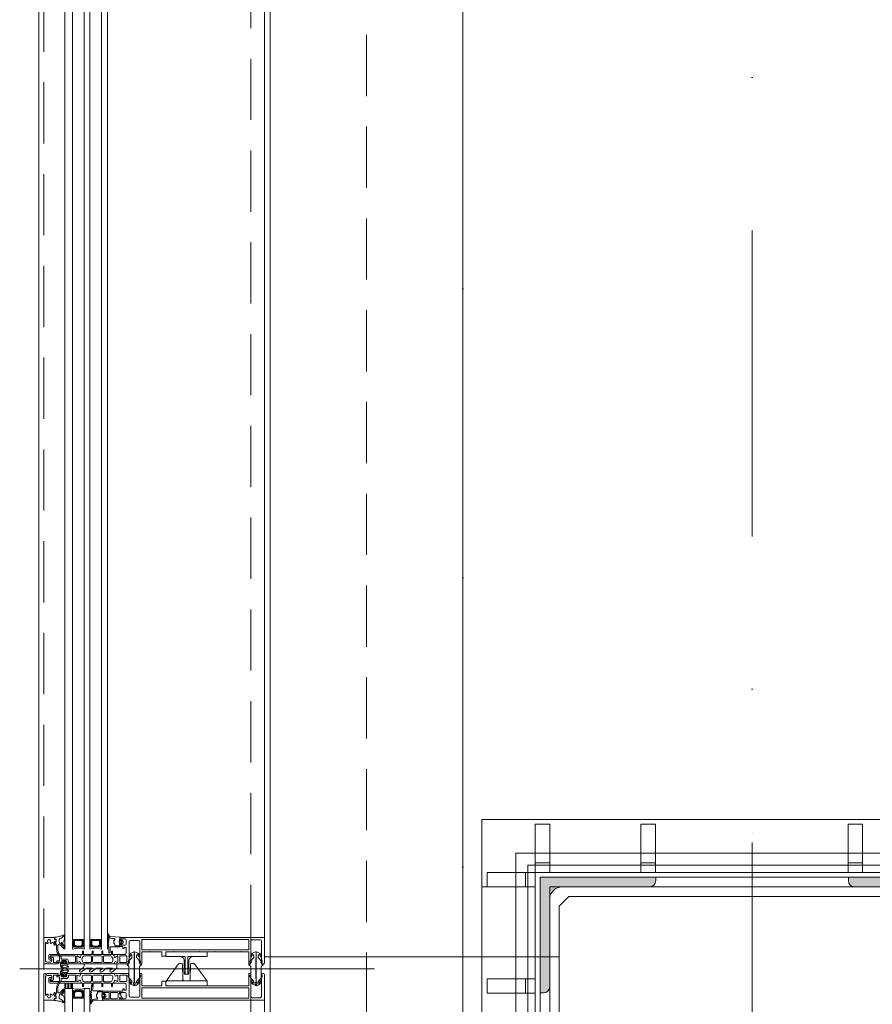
# Model space of a CAD drawing. Header units: millimetres. Extents: x 144573 to 336993, y 74252 to 247042.
# Tile 95 of 256: x 146702 to 147586, y 191443 to 192465. Entities that reach past the tile are written whole.
import ezdxf

# ---------------------------------------------------------------- set-up
doc = ezdxf.new("R2010")
doc.units = ezdxf.units.MM
for name, pattern in [('CK_Čerchovaná 50', [6, 3, -1.5, 0, -1.5]), ('DASHDOTX2', [2, 1, -0.5, 0, -0.5]), ('ČERCHOVANÁ', [25.4, 12.7, -6.35, 0, -6.35]), ('ČÁRKOVANÁ', [19.05, 12.7, -6.35])]:
    doc.linetypes.add(name, pattern=pattern)
for name, color, linetype, lineweight in [('FASÁDA DETAILNÍ', 255, 'Continuous', 0), ('HU-obrys', 255, 'Continuous', 0), ('HU-ocel pohled', 255, 'Continuous', 0), ('HU-ocel rez', 255, 'Continuous', 0), ('HU-osy', 255, 'DASHDOTX2', 0), ('HU-slaba odstin sedi 254', 255, 'Continuous', 0), ('KOTY 50', 255, 'Continuous', 0), ('NOVA', 255, 'Continuous', 0), ('NOVÁ TLUSTÁ', 255, 'Continuous', 0), ('OSY', 255, 'Continuous', 0), ('TENKA', 255, 'Continuous', 0)]:
    doc.layers.add(name, color=color, linetype=linetype, lineweight=lineweight)
doc.layers.get('KOTY 50').off()

# ---------------------------------------------------------------- blocks, each defined once
blk = doc.blocks.new('A$C657B7939')
at = {"layer": 'HU-slaba odstin sedi 254'}
h = blk.add_hatch(color=256, dxfattribs=at)
h.dxf.hatch_style = 1
h.paths.add_polyline_path([(0.01, 0.1135, 0.414214), (0.0035, 0.12), (0, 0.12), (0, 0), (0.12, 0), (0.12, 0.0035, 0.414214), (0.1135, 0.01), (0.023, 0.01, -0.414214), (0.01, 0.023)])
for p, q in [((0, 0.12), (0.0035, 0.12)), ((0, 0), (0, 0.12)), ((0.01, 0.1135), (0.01, 0.023)), ((0.023, 0.01), (0.1135, 0.01)), ((0.12, 0.0035), (0.12, 0)), ((0.12, 0), (0, 0))]:
    blk.add_line(p, q)
for centre, radius, start, end in [((0.0035, 0.1135), 0.0065, 0, 90), ((0.023, 0.023), 0.013, 180, 270), ((0.1135, 0.0035), 0.0065, 0, 90)]:
    blk.add_arc(centre, radius, start, end)
blk = doc.blocks.new('ztužení sloupů 2')
at = {"layer": 'HU-obrys', "ltscale": 100}
blk.add_lwpolyline([(141108.3, 177277.9), (141108.3, 176697.9), (141118.3, 176687.9), (141498.3, 176687.9), (141508.3, 176697.9), (141508.3, 177277.9), (141498.3, 177287.9), (141118.3, 177287.9)], close=True, dxfattribs=at)
at = {"layer": 'HU-ocel pohled'}
for p, q in [((141083.3, 177362.9), (141083.3, 177312.9)), ((141098.3, 177362.9), (141083.3, 177362.9)), ((141098.3, 177362.9), (141098.3, 177312.9)), ((141193, 177362.9), (141193, 177312.9)), ((141193, 177362.9), (141208, 177362.9)), ((141208, 177362.9), (141208, 177312.9)), ((141408, 177362.9), (141408, 177312.9)), ((141423, 177362.9), (141408, 177362.9)), ((141423, 177362.9), (141423, 177312.9)), ((141518.3, 177362.9), (141518.3, 177312.9)), ((141533.3, 177362.9), (141518.3, 177362.9)), ((141533.3, 177362.9), (141533.3, 177312.9)), ((141098.3, 177322.9), (141083.3, 177322.9)), ((141193, 177322.9), (141208, 177322.9)), ((141423, 177322.9), (141408, 177322.9)), ((141533.3, 177322.9), (141518.3, 177322.9)), ((141033.3, 177312.9), (141083.3, 177312.9)), ((141033.3, 177297.9), (141033.3, 177312.9)), ((141073.3, 177297.9), (141073.3, 177312.9)), ((141583.3, 177312.9), (141533.3, 177312.9)), ((141543.3, 177297.9), (141543.3, 177312.9)), ((141583.3, 177297.9), (141583.3, 177312.9)), ((141028, 177297.9), (141083.3, 177297.9)), ((141588, 177297.9), (141533.3, 177297.9)), ((141033.3, 177202.5), (141083.3, 177202.5)), ((141033.3, 177187.5), (141033.3, 177202.5)), ((141073.3, 177187.5), (141073.3, 177202.5)), ((141583.3, 177202.9), (141533.3, 177202.9)), ((141543.3, 177187.9), (141543.3, 177202.9)), ((141583.3, 177187.9), (141583.3, 177202.9)), ((141033.3, 177187.5), (141083.3, 177187.5)), ((141583.3, 177187.9), (141533.3, 177187.9)), ((141033.3, 176995.4), (141083.3, 176995.4)), ((141033.3, 176980.4), (141033.3, 176995.4)), ((141073.3, 176980.4), (141073.3, 176995.4)), ((141583.3, 176995.4), (141533.3, 176995.4)), ((141543.3, 176980.4), (141543.3, 176995.4)), ((141583.3, 176980.4), (141583.3, 176995.4)), ((141033.3, 176980.4), (141083.3, 176980.4)), ((141583.3, 176980.4), (141533.3, 176980.4)), ((141033.3, 176788.2), (141083.3, 176788.2)), ((141033.3, 176773.2), (141033.3, 176788.2)), ((141073.3, 176773.2), (141073.3, 176788.2)), ((141583.3, 176787.9), (141533.3, 176787.9)), ((141543.3, 176772.9), (141543.3, 176787.9)), ((141583.3, 176772.9), (141583.3, 176787.9)), ((141033.3, 176773.2), (141083.3, 176773.2)), ((141583.3, 176772.9), (141533.3, 176772.9)), ((141028, 176677.9), (141083.3, 176677.9)), ((141033.3, 176662.9), (141033.3, 176677.9)), ((141073.3, 176662.9), (141073.3, 176677.9)), ((141588, 176677.9), (141533.3, 176677.9)), ((141543.3, 176662.9), (141543.3, 176677.9)), ((141583.3, 176662.9), (141583.3, 176677.9)), ((141033.3, 176662.9), (141083.3, 176662.9)), ((141083.3, 176612.9), (141083.3, 176662.9)), ((141098.3, 176612.9), (141098.3, 176662.9)), ((141193, 176612.9), (141193, 176662.9)), ((141208, 176612.9), (141208, 176662.9)), ((141408, 176612.9), (141408, 176662.9)), ((141423, 176612.9), (141423, 176662.9)), ((141518.3, 176612.9), (141518.3, 176662.9)), ((141533.3, 176612.9), (141533.3, 176662.9)), ((141583.3, 176662.9), (141533.3, 176662.9)), ((141098.3, 176652.9), (141083.3, 176652.9)), ((141193, 176652.9), (141208, 176652.9)), ((141423, 176652.9), (141408, 176652.9)), ((141533.3, 176652.9), (141518.3, 176652.9)), ((141098.3, 176612.9), (141083.3, 176612.9)), ((141193, 176612.9), (141208, 176612.9)), ((141423, 176612.9), (141408, 176612.9)), ((141533.3, 176612.9), (141518.3, 176612.9))]:
    blk.add_line(p, q, dxfattribs=at)
for points in [[(141028, 177367.9), (141028, 176607.9), (141588, 176607.9), (141588, 177367.9)], [(141083.3, 177312.9), (141083.3, 176662.9), (141533.3, 176662.9), (141533.3, 177312.9)], [(141098.3, 177297.9), (141098.3, 176677.9), (141518.3, 176677.9), (141518.3, 177297.9)]]:
    blk.add_lwpolyline(points, close=True, dxfattribs=at)
at = {"layer": 'HU-osy', "ltscale": 100}
for p, q in [((141308.3, 176604.2), (141308.3, 177371.5)), ((141662.8, 176987.9), (140895.4, 176987.9))]:
    blk.add_line(p, q, dxfattribs=at)
at = {"layer": 'NOVÁ TLUSTÁ', "ltscale": 5}
for points in [[(141063.3, 177332.9), (141553.3, 177332.9), (141553.3, 176642.9), (141063.3, 176642.9)], [(141075.8, 177320.4), (141540.8, 177320.4), (141540.8, 176655.4), (141075.8, 176655.4)], [(141088.3, 177307.9), (141528.3, 177307.9), (141528.3, 176667.9), (141088.3, 176667.9)]]:
    blk.add_lwpolyline(points, close=True, dxfattribs=at)
at = {"layer": 'HU-ocel rez', "ltscale": 30}
for p, xscale, yscale, rotation in [((141088.3, 177307.9), 1000, 1000, 270), ((141528.3, 177307.9), -1000.000000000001, 1000.000000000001, 90), ((141088.3, 176667.9), -1000, 1000, 270), ((141528.3, 176667.9), 1000.000000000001, 1000.000000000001, 90)]:
    blk.add_blockref('A$C657B7939', p, dxfattribs=dict(at, xscale=xscale, yscale=yscale, rotation=rotation))
blk = doc.blocks.new('244748_a')
blk.add_lwpolyline([(8.3, -1.7, 0.082248), (6.3, -0.9, -1.09695), (6.9, -0.1, -0.315353), (11.3, -5.2, -0.480529), (10.9, -5.6), (4.3, -5.6), (4.1, -5.5), (-16.5, -5.5), (-16.7, -5.6), (-20.4, -5.6, 0.574019), (-21.9, -4.8), (-23, -5.4, 0.524827), (-23, -5.9), (-21.9, -6.5, 0.574021), (-20.4, -5.7), (-16.7, -5.7), (-16.5, -5.9), (4.1, -5.9), (4.3, -5.7), (10.9, -5.7, -0.480529), (11.3, -6.1, -0.326229), (6.9, -11.1, -1.09695), (6.3, -10.3, 0.081457), (8.3, -9.6, 0.599203), (7.5, -8.1), (5.5, -8.1, 0.198965), (5.2, -8.2), (2.2, -11.2), (0.9, -12, -0.738038), (0.5, -11.6), (0.9, -11, 1), (0.3, -10.7), (0, -11.3), (-1, -11.3, 0.619205), (-1.4, -12.1), (-1.3, -12.4, -0.808139), (-2, -13), (-3.6, -11.4, 0.198906), (-4.3, -11.2), (-15, -11.2, -0.198936), (-16.8, -10.4), (-19, -8.2, 0.198942), (-19.3, -8.1), (-20.7, -8.1, 0.500217), (-21.1, -8.7, 0.122037), (-18.5, -10.3, -1.093735), (-19.1, -11.1, -0.240768), (-23.7, -6.1, -0.106226), (-23.7, -5.2, -0.256232), (-19, -0.1, -1.093735), (-18.4, -0.9, 0.116856), (-21.1, -2.6, 0.500217), (-20.7, -3.3), (-19.3, -3.3, 0.198942), (-19, -3.1), (-16.8, -0.9, -0.198936), (-15, -0.2), (-4.3, -0.2, 0.198907), (-3.6, 0.1), (-2, 1.7, -0.808139), (-1.3, 1.1), (-1.4, 0.8, 0.619205), (-1, 0), (0, 0), (0.3, -0.6, 1), (0.9, -0.3), (0.5, 0.3, -0.738038), (0.9, 0.7), (2.2, -0.2), (5.2, -3.1, 0.198965), (5.5, -3.3), (7.5, -3.3, 0.599203)], format="xyb", close=True)
blk = doc.blocks.new('236134_0100_s_v')
for points in [[(22.8, -23), (22.8, -5), (42, -5, 0.414214), (43, -4), (43, -1, 0.414214), (42, 0), (1, 0, 0.414214), (0, -1), (0, -4, 0.414214), (1, -5), (20.2, -5), (20.2, -23)], [(15, -5, -0.414214), (19, -9), (19, -16.6, 0.165764), (19.5, -23), (23.5, -23, 0.165764), (24, -16.6), (24, -9, -0.414214), (28, -5)]]:
    blk.add_lwpolyline(points, format="xyb")
blk = doc.blocks.new('236134_0200_s_v')
for points in [[(19.6, 5, -0.41166), (17.6, 7), (17.4, 22.2, 0.344217), (17.1, 22.7), (16, 23), (14, 23, 0.240828), (13.2, 22.6), (0.2, 4.6)], [(23.4, 5, 0.41166), (25.4, 7), (25.6, 22.2, -0.344217), (25.9, 22.7), (27, 23), (29, 23, -0.240828), (29.8, 22.6), (42.8, 4.6)]]:
    blk.add_lwpolyline(points, format="xyb")
blk.add_lwpolyline([(42, 5), (1, 5, 0.414214), (0, 4), (0, 1, 0.414214), (1, 0), (42, 0, 0.414214), (43, 1), (43, 4, 0.414214)], format="xyb", close=True)
blk = doc.blocks.new('284336')
for points in [[(-0.7, -9.6), (-10, -9.6, 0.414511), (-10.5, -10.1), (-10.5, -15.5, -1), (-11.7, -15.5), (-11.7, -9.6), (-12.7, -8.9, -0.668884), (-12.6, -8.2), (-12, -8, 0.766384), (-12, -7.2), (-12.6, -7, -0.76831), (-12.6, -6.2), (-12, -6, 0.766384), (-12, -5.2), (-12.6, -5, -0.76831), (-12.6, -4.2), (-12, -4, 0.766384), (-12, -3.2), (-12.6, -3, -0.877523), (-12.5, -2.2), (-12.1, -2.2, 0.698129), (-11.8, -1.5, -0.220231), (-12.9, 0.8), (-12.9, 3.5, -0.157143), (-12.8, 3.7), (-12.7, 3.4, -0.067482), (-12.5, 2.5, 0.393136), (-8.7, -1), (-6.1, -1, -0.414214), (-5.6, -1.5), (-5.6, -2.2, -0.267949), (-5.9, -2.6), (-6.4, -2.9, 0.267949), (-6.6, -3.4), (-6.6, -5.8, 0.267949), (-6.4, -6.3), (-5.9, -6.6, -0.267949), (-5.6, -7), (-5.6, -8.1, 0.414215), (-5.1, -8.6), (-0.4, -8.6), (-0.4, -9.3, -0.414212), (-0.7, -9.6)], [(-0.4, 0), (-0.4, -2, 0.990243), (-0.4, -3), (0.9, -3, 0.414214), (1.2, -2.7), (1.2, -2.6, -0.668123), (1.7, -2.4), (2.7, -3.4, -0.199004), (2.9, -3.8), (2.9, -5.4, -0.199038), (2.7, -5.8), (1.7, -6.8, -0.668191), (1.2, -6.6), (1.2, -6.5, 0.414214), (0.9, -6.2), (-0.4, -6.2, 0.990269), (-0.4, -7.2), (-0.4, -8.6), (-5.1, -8.6, -0.414215), (-5.6, -8.1), (-5.6, -7, 0.267949), (-5.8, -6.6), (-6.3, -6.3, -0.267949), (-6.6, -5.8), (-6.6, -3.4, -0.267949), (-6.3, -3), (-5.8, -2.7, 0.267949), (-5.6, -2.2), (-5.6, -1.5, 0.414214), (-6.1, -1), (-8.7, -1, -0.393156), (-12.5, 2.5, 0.067572), (-12.7, 3.4), (-12.8, 3.7, -0.637545), (-12.1, 3.5), (-11.9, 2.5, 0.344315), (-10.1, 0.9), (0, 0.4, -0.406913), (0.4, 0), (-0.4, 0)], [(1.7, -4.3, 0.414235), (1.2, -3.8), (-0.7, -3.8, 0.414214), (-1.2, -4.3), (-1.2, -4.9, 0.414214), (-0.7, -5.4), (1.2, -5.4, 0.414235), (1.7, -4.9), (1.7, -4.3)]]:
    blk.add_lwpolyline(points, format="xyb", close=True)
blk = doc.blocks.new('nesystémový nástavec 18')
for p, q in [((-18, 6.8), (-18, 8.8)), ((-18, 0.5), (-18, 1.8)), ((-17.5, 9.3), (-15.4, 9.3)), ((-17, 6.3), (-17.5, 6.3)), ((-17.5, 2.3), (-17, 2.3)), ((-1.8, 0), (-17.5, 0)), ((-11, 8), (-17, 8)), ((-17, 8), (-17, 6.3)), ((-17, 2.3), (-17, 1.3)), ((-17, 1.3), (-11, 1.3)), ((-15.4, 9.3), (0, 9.3)), ((-11, 1.3), (-11, 8)), ((-2.8, 8), (-9.7, 8)), ((-9.7, 1.3), (-9.7, 8)), ((-9.7, 1.3), (-2.8, 1.3)), ((-1.8, 2.3), (-1.8, 7)), ((0, 0), (-1.8, 0)), ((-0.5, 7.3), (-0.5, 6.8)), ((-0.4, 2.2), (-0.5, 2)), ((-0.5, 2), (-0.5, 2)), ((0, 9.3), (0, 7.8)), ((0, 6.3), (0.5, 6.3)), ((1.2, 2.4), (0, 2.4)), ((0, 1.5), (0, 0)), ((0.5, 6.3), (0.9, 5.9)), ((0.9, 5.9), (0.9, 4.8)), ((0.9, 4.8), (0.9, 4.1)), ((0.9, 4.1), (1.2, 4.1)), ((1.2, 1.9), (1.2, 2.4)), ((1.4, 3.9), (1.4, 3.8)), ((1.6, 3.6), (1.6, 3.6)), ((1.8, 1.4), (1.7, 1.4)), ((2.2, 1.6), (1.8, 1.4)), ((2.4, 2.8), (2.4, 1.9))]:
    blk.add_line(p, q)
for centre, radius, start, end in [((-17.5, 8.8), 0.5, 90, 180), ((-17.5, 6.8), 0.5, 180.0012, 269.9988), ((-17.5, 1.8), 0.5, 89.999, 180.0002), ((-17.5, 0.5), 0.5, 180, 270), ((-15.4, 9.8), 0.5, 270, 270.084), ((-2.8, 7), 1, 0, 90), ((-2.8, 2.3), 1, 270, 0), ((0, 7.3), 0.5, 89.9955, 180.0071), ((0, 6.8), 0.5, 179.9949, 270.006), ((0, 2), 0.5, 179.9716, 270.0327), ((0, 1.9), 0.5, 89.9975, 144.0007), ((0.7, 4.8), 0.2, 359.9656, 0.0344), ((1.2, 3.9), 0.2, 359.9707, 90.0249), ((1.7, 1.9), 0.5, 179.9991, 270), ((1.6, 3.8), 0.2, 179.9737, 270.035), ((1.6, 2.8), 0.8, 0.0065, 89.9919), ((2.1, 1.9), 0.3, 299.9815, 0.0183)]:
    blk.add_arc(centre, radius, start, end)
blk = doc.blocks.new('433270')
blk.add_lwpolyline([(1, 0, 0.414364), (0, -1), (0, -1.4, 0.255924), (0.2, -1.8, -0.547723), (0.2, -3.2, 0.255924), (0, -3.6), (0, -14.6, 0.414214), (0.3, -14.9), (1.2, -14.9, 0.414214), (1.7, -14.4), (1.7, -10.3, -0.414214), (2, -10), (6, -10, 0.414248), (7, -9), (7, -7.7, 0.414179), (6.5, -7.2), (5.7, -7.2, 0.414232), (5.4, -7.5), (5.4, -8.2, -0.414198), (5.1, -8.5), (2.8, -8.5, -0.414204), (1.8, -7.5), (1.8, -4.5, -0.147432), (2, -3.9, 0.147461), (2.4, -2.5), (2.4, -2.3, -0.414214), (2.9, -1.8), (21.9, -1.8, -0.668178), (22.2, -2.7), (22.2, -2.7, 1), (21.6, -3.3), (21.5, -3.4, 0.198912), (21.4, -3.7), (21.4, -4, 0.414214), (22.1, -4.7), (22.4, -4.7, 0.576988), (22.6, -4.3, -0.311246), (24.6, -4.3, 0.576988), (24.8, -4.7), (25.3, -4.7, -0.260065), (25.3, -6.6), (24.8, -6.6, 0.576988), (24.6, -7.1, -0.311246), (22.6, -7.1, 0.576988), (22.4, -6.6), (22.1, -6.6, 0.414214), (21.4, -7.3), (21.4, -7.6, 0.267949), (21.6, -8), (21.9, -8.2, -0.637047), (21.7, -10), (19.8, -10.7, 0.315299), (19.5, -11.2), (19.5, -11.5, 0.520567), (20.2, -12), (22.8, -11, -0.520567), (23.5, -11.5), (23.5, -12.5, 0.414062), (24, -13), (25, -13, 0.414186), (25.5, -12.5), (25.5, -11.5, -0.414182), (26, -11), (27, -11, 0.414214), (27.5, -10.5), (27.5, -0.5, 0.414214), (27, 0), (1, 0)], format="xyb", close=True)
blk = doc.blocks.new('284325')
for points in [[(0.8, -5.2, -0.560316), (0.9, -4.7), (1.9, -4.4, 0.3153), (2.1, -4.1), (2.1, -1.9, 0.451558), (1.8, -1.6), (0.9, -1.7, -0.399586), (0.6, -1.5), (0.3, -0.1, -0.415977), (0.5, 0.3, 0.024107), (6.1, 1.2, 0.076636), (9, 2.3, -0.577615), (10.8, 1.3), (10, 1.4, 0.283171), (9.1, 0.9, -0.168429), (7.1, -0.7), (5.9, -1.2, 0.315302), (5.2, -2.1), (5.2, -4.2, 0.269719), (6.8, -6.8, -0.194797), (10.2, -11.5, -0.342663), (9.2, -11.2, 0.119207), (5.4, -7.6, 0.578571), (3.6, -8.6), (3.6, -11.8, 0.176415), (6.2, -18.7, -1), (5.2, -19.5, -0.176415), (2.4, -11.8), (2.4, -8.9, 0.208286), (0.8, -5.2)], [(9, -6.7), (10.3, -8.8, -0.134555), (10.8, -10.6, -0.339795), (10.2, -11.5, 0.194788), (6.8, -6.8, -0.269736), (5.2, -4.2), (5.2, -2.1, -0.315302), (5.9, -1.2), (7.1, -0.7, 0.168429), (9.1, 0.9, -0.283167), (10, 1.4), (10.8, 1.3), (10.8, -0.7, -0.070852), (10.7, -1.3), (9.9, -3.9, -0.241839), (9.1, -4.8), (7.9, -5.2, 0.836024), (8.1, -6.2), (8.1, -6.2, -0.255349), (9, -6.7)]]:
    blk.add_lwpolyline(points, format="xyb", close=True)
blk = doc.blocks.new('288126')
for points in [[(-16.5, 0), (16.5, 0)], [(-21.4, -6.3), (-17.8, -3.7)], [(-14.7, -4.5), (-19.9, -8.3)], [(-17, -2.1), (-17, -0.5)], [(-8.8, -4.3), (-14.1, -4.3)], [(-11, -6.3), (-8.7, -4.7)], [(-4.3, -4.5), (-9.5, -8.3)], [(1.8, -4.3), (-3.7, -4.3)], [(-0.4, -6.4), (1.9, -4.7)], [(6.3, -4.5), (1.1, -8.4)], [(12.2, -4.3), (6.9, -4.3)], [(10, -6.4), (12.3, -4.7)], [(16.6, -4.6), (11.5, -8.4)], [(17, -0.5), (17, -3.8)]]:
    blk.add_lwpolyline(points)
for centre, radius, start, end in [((16.5, -0.5), 0.5, 0, 90), ((-20.6, -7.3), 1.25, 126.7059, 306.7059), ((-16.5, -0.5), 0.5, 90, 180), ((-10.2, -7.3), 1.25, 126.7059, 306.7059), ((0.4, -7.4), 1.25, 126.7059, 306.7059), ((10.8, -7.4), 1.25, 126.7059, 306.7059), ((16, -3.8), 1, 306.7059, 0)]:
    blk.add_arc(centre, radius, start, end)
at = {"extrusion": (0, 0, -1)}
for centre, radius, start, end in [((19, -2.1), 2, 180, 233.2941), ((14.1, -5.3), 1, 53.2941, 90), ((8.8, -4.5), 0.2, 90, 233.2941), ((3.7, -5.3), 1, 53.2941, 90), ((-1.8, -4.5), 0.2, 90, 233.2941), ((-6.9, -5.3), 1, 53.2941, 90), ((-12.2, -4.5), 0.2, 90, 233.2941)]:
    blk.add_arc(centre, radius, start, end, dxfattribs=at)
blk = doc.blocks.new('246426')
for points in [[(-1.8, 0.6), (-2.9, -0.4, 0.198926), (-3.2, -1.1), (-3.2, -2.3, 0.198926), (-2.9, -3), (-1.8, -4, 0.637051), (-1.5, -3.9), (-1.5, -3.4), (-0.3, -3.4, -0.41484), (0, -3.7), (0, -5.2, 0.414232), (0.5, -5.7), (2.1, -5.7, 0.071862), (2.2, -5.7, 0.157876), (3.7, -4.6, 0.360336), (3.5, 2.4, 0.964062), (2.5, 1.5, -0.403385), (2.3, -4.3, -0.190964), (2.1, -4.4), (1.7, -4.4, -0.414214), (1.2, -3.9), (1.2, 1.3, 0.414201), (0.2, 2.3), (0, 2.3), (0, 0.3, -0.414214), (-0.3, 0), (-1.5, 0), (-1.5, 0.5, 0.637051), (-1.8, 0.6)], [(-2.3, -1.4, -0.414214), (-1.9, -1), (-0.4, -1, -0.414214), (0, -1.4), (0, -2, -0.414214), (-0.4, -2.4), (-1.9, -2.4, -0.414214), (-2.3, -2), (-2.3, -1.4)]]:
    blk.add_lwpolyline(points, format="xyb", close=True)

msp = doc.modelspace()

# ---------------------------------------------------------------- hatches: boundary and pattern name
at = {"layer": 'FASÁDA DETAILNÍ'}
h = msp.add_hatch(dxfattribs=at)
h.set_pattern_fill('ANSI31', color=256, scale=0.5, angle=585)
h.set_pattern_definition([(270, (214136.837, 181145.3374), (1.5875, -8e-16), [])])
h.paths.add_polyline_path([(146756.48, 191459.759), (146756.48, 191465.259), (146748.48, 191465.259), (146748.48, 191459.759)])

# ---------------------------------------------------------------- linework, layer by layer
for p, q in [((146748.48, 191500.759), (146748.48, 193409.759)), ((146756.48, 193409.759), (146756.48, 191500.759)), ((146768.48, 191500.759), (146768.48, 193409.759)), ((146774.48, 193409.759), (146774.48, 191500.759)), ((146786.48, 191500.759), (146786.48, 193409.759)), ((146792.48, 193409.759), (146792.48, 191500.759)), ((146955.48, 193411.509), (146955.48, 191511.759)), ((146701.534, 191480.259), (147069.771, 191480.259)), ((146748.48, 191050.759), (146748.48, 191459.759)), ((146748.48, 191459.759), (146756.48, 191459.759)), ((146756.48, 191459.759), (146756.48, 191050.759)), ((146768.48, 191050.759), (146768.48, 191459.759)), ((146774.48, 191459.759), (146768.48, 191459.759)), ((146774.48, 191459.759), (146774.48, 191050.759))]:
    msp.add_line(p, q, dxfattribs=at)
for points in [[(173301.48, 174615.259), (146721.48, 174615.259), (146721.48, 198295.259), (173301.48, 198295.259)], [(173061.48, 174855.259), (146961.48, 174855.259), (146961.48, 198055.259), (173061.48, 198055.259)], [(146767.48, 191510.759), (146767.48, 191504.759), (146765.48, 191502.759), (146759.48, 191502.759), (146757.48, 191504.759), (146757.48, 191510.759), (146761.98, 191510.759), (146761.98, 191510.259), (146762.98, 191510.259), (146762.98, 191510.759)], [(146758.48, 191509.759), (146766.48, 191509.759), (146766.48, 191505.173), (146765.066, 191503.759), (146760.033, 191503.759), (146758.48, 191505.173)], [(146785.48, 191510.759), (146785.48, 191504.759), (146783.48, 191502.759), (146777.48, 191502.759), (146775.48, 191504.759), (146775.48, 191510.759), (146779.98, 191510.759), (146779.98, 191510.259), (146780.98, 191510.259), (146780.98, 191510.759)], [(146776.48, 191509.759), (146784.48, 191509.759), (146784.48, 191505.173), (146783.066, 191503.759), (146778.033, 191503.759), (146776.48, 191505.173)], [(146748.48, 191459.759), (146748.48, 191465.259), (146756.48, 191465.259), (146756.48, 191459.759)], [(146767.48, 191449.759), (146767.48, 191455.759), (146765.48, 191457.759), (146759.48, 191457.759), (146757.48, 191455.759), (146757.48, 191449.759), (146761.98, 191449.759), (146761.98, 191450.259), (146762.98, 191450.259), (146762.98, 191449.759)], [(146758.48, 191450.759), (146766.48, 191450.759), (146766.48, 191455.344), (146765.066, 191456.759), (146760.033, 191456.759), (146758.48, 191455.344)]]:
    msp.add_lwpolyline(points, close=True, dxfattribs=at)
at = {"layer": 'FASÁDA DETAILNÍ', "linetype": 'ČÁRKOVANÁ', "ltscale": 5}
for points in [[(173296.48, 174620.259), (146726.48, 174620.259), (146726.48, 198290.259), (173296.48, 198290.259)], [(173081.48, 174835.259), (146941.48, 174835.259), (146941.48, 198075.259), (173081.48, 198075.259)], [(172961.48, 174955.259), (147061.48, 174955.259), (147061.48, 197955.259), (172961.48, 197955.259)]]:
    msp.add_lwpolyline(points, close=True, dxfattribs=at)
at = {"layer": 'FASÁDA DETAILNÍ'}
for points in [[(146954.48, 191512.759), (146805.98, 191512.759, 0.41421359), (146805.48, 191512.259), (146805.48, 191510.959, 0.41421972), (146805.98, 191510.459), (146806.48, 191510.459), (146806.48, 191511.459), (146810.98, 191511.459, -0.41421356), (146811.98, 191510.459), (146811.98, 191505.759, -0.41421356), (146810.98, 191504.759), (146806.48, 191504.759), (146806.48, 191506.459), (146805.98, 191506.459, 0.41420125), (146805.48, 191505.959), (146805.48, 191503.959, 0.41421356), (146805.98, 191503.459), (146808.123, 191503.459, -0.41421356), (146808.623, 191502.959), (146808.623, 191501.159), (146809.874, 191501.159), (146809.874, 191502.359), (146811.68, 191502.359, -0.41421356), (146811.98, 191502.059), (146811.98, 191496.76, -0.41416675), (146810.48, 191495.26), (146803.482, 191495.259), (146799.382, 191495.259, 0.57735027), (146799.036, 191494.659), (146799.534, 191493.796), (146799.962, 191492.304, 0.48870113), (146800.401, 191492.127), (146802.867, 191493.559), (146803.287, 191493.559, -0.43256564), (146803.482, 191493.359), (146803.482, 191487.054, -0.54839735), (146803.201, 191486.868), (146800.817, 191487.937, 0.42533613), (146800.55, 191487.829), (146799.733, 191485.806, 0.53156286), (146800.104, 191485.256), (146802.168, 191485.256, 0.23130609), (146802.405, 191485.372, -0.3061853), (146802.725, 191485.476), (146803.482, 191485.259), (146813.986, 191485.259, 0.41421356), (146814.986, 191486.259), (146814.986, 191486.759), (146814.186, 191486.759), (146814.186, 191488.259), (146814.846, 191489.402, 0.13165045), (146814.98, 191489.902), (146814.98, 191508.267, -0.41421356), (146816.48, 191509.767), (146819.981, 191509.767, -0.39998513), (146820.981, 191509.767), (146824.68, 191509.767, -0.41421356), (146826.18, 191508.267), (146826.18, 191489.902, 0.13165045), (146826.314, 191489.402), (146826.974, 191488.259), (146826.974, 191486.759), (146826.174, 191486.759), (146826.174, 191486.259, 0.41421356), (146827.174, 191485.259), (146827.68, 191485.259, 0.41421356), (146828.18, 191485.759), (146828.18, 191497.359, -0.41421356), (146828.68, 191497.859), (146836.08, 191497.859, -0.39998513), (146837.08, 191497.859), (146848.68, 191497.859, -0.41421356), (146849.18, 191497.359), (146849.18, 191493.759, 0.41421356), (146849.68, 191493.259), (146852.68, 191493.259, 0.41421356), (146853.18, 191493.759), (146853.18, 191497.359, -0.41421356), (146853.68, 191497.859), (146860.98, 191497.859, -0.38324), (146861.98, 191497.859), (146887.48, 191497.859, -0.38324), (146888.48, 191497.859), (146903.98, 191497.859, -0.38324), (146904.98, 191497.859), (146930.48, 191497.859, -0.38324), (146931.48, 191497.859), (146938.78, 191497.859, -0.41421356), (146939.28, 191497.359), (146939.28, 191485.759, 0.41421356), (146939.78, 191485.259), (146940.28, 191485.259, 0.41421356), (146941.28, 191486.259), (146941.28, 191486.759), (146940.48, 191486.759), (146940.48, 191488.259), (146941.146, 191489.412, 0.11693652), (146941.28, 191489.912), (146941.28, 191508.767, -0.41423155), (146942.78, 191510.267), (146946.49, 191510.267, -0.39998513), (146947.49, 191510.267), (146950.98, 191510.267, -0.41423155), (146952.48, 191508.767), (146952.48, 191489.912, 0.11693652), (146952.614, 191489.412), (146953.28, 191488.259), (146953.28, 191486.759), (146952.48, 191486.759), (146952.48, 191486.259, 0.41421356), (146953.48, 191485.259), (146954.48, 191485.259, 0.41421356), (146955.48, 191486.259), (146955.48, 191511.759, 0.41421354), (146954.48, 191512.759)], [(146828.68, 191510.659), (146938.78, 191510.659, -0.41421356), (146939.28, 191510.159), (146939.28, 191500.459, -0.41421356), (146938.78, 191499.959), (146828.68, 191499.959, -0.41421356), (146828.18, 191500.459), (146828.18, 191510.159, -0.41421356), (146828.68, 191510.659)], [(146760.98, 191485.259), (146749.98, 191485.259, -0.41442571), (146749.48, 191485.759), (146749.48, 191486.252), (146750.48, 191486.252), (146750.48, 191487.752, 0.41421356), (146749.48, 191488.752), (146747.98, 191488.752, 0.39998513), (146746.98, 191488.752), (146745.48, 191488.752, 0.41421356), (146744.48, 191487.752), (146744.48, 191486.259), (146745.48, 191486.259), (146745.48, 191485.759, -0.41445592), (146744.98, 191485.259), (146743.68, 191485.26, -0.41397125), (146743.38, 191485.56), (146743.38, 191486.758, 0.41421356), (146743.08, 191487.058), (146740.08, 191487.058), (146740.08, 191488.058, -0.41421356), (146740.58, 191488.558), (146742.48, 191488.558, 0.41421356), (146742.98, 191489.058), (146742.98, 191492.559, 0.41420559), (146741.98, 191493.559), (146733.68, 191493.559, 0.41420633), (146733.18, 191493.059), (146733.18, 191491.159, 0.41421903), (146733.68, 191490.659), (146734.48, 191490.659, -0.41421356), (146734.98, 191490.159), (146734.98, 191489.659, -0.41421356), (146734.48, 191489.159), (146732.68, 191489.159, -0.41421356), (146731.68, 191490.159), (146731.68, 191494.259, -0.41421356), (146732.68, 191495.259), (146760.98, 191495.259), (146765.08, 191495.259, -0.57735027), (146765.427, 191494.659), (146764.928, 191493.796), (146764.5, 191492.304, -0.48870113), (146764.061, 191492.127), (146761.596, 191493.559), (146761.175, 191493.559, 0.43256564), (146760.98, 191493.359), (146760.98, 191487.054, 0.54839735), (146761.262, 191486.868), (146763.646, 191487.937, -0.42533613), (146763.913, 191487.829), (146764.729, 191485.806, -0.53156251), (146764.358, 191485.256), (146762.294, 191485.256, -0.23130609), (146762.057, 191485.372, 0.3061853), (146761.738, 191485.476), (146760.98, 191485.259)], [(146758.78, 191493.559), (146745.08, 191493.559, 0.41421356), (146744.58, 191493.059), (146744.58, 191490.852, 0.41421356), (146745.08, 191490.352), (146750.05, 191490.352, -0.41113878), (146752.08, 191488.352), (146752.08, 191487.359, 0.41421356), (146752.58, 191486.859), (146758.78, 191486.859, 0.41421356), (146759.28, 191487.359), (146759.28, 191493.059, 0.41421356), (146758.78, 191493.559)], [(146799.141, 191485.259), (146787.23, 191485.258), (146765.319, 191485.259, -0.30583668), (146764.855, 191485.572), (146763.933, 191487.859, 0.42533613), (146763.665, 191487.966), (146762.047, 191487.25, -0.5437525), (146760.99, 191487.934), (146760.99, 191492.839, -0.57818223), (146761.891, 191493.357), (146764.083, 191492.096, 0.48850494), (146764.522, 191492.273), (146764.956, 191493.787), (146765.719, 191495.108, -0.28247774), (146765.995, 191495.258), (146766.44, 191495.258, 1.44700944), (146766.79, 191495.39), (146766.79, 191498.358, -1), (146767.59, 191498.358), (146767.59, 191495.39, 1.44700944), (146767.941, 191495.258), (146776.48, 191495.258, 1.44700944), (146776.83, 191495.39), (146776.83, 191498.358, -1), (146777.63, 191498.358), (146777.63, 191495.39, 1.44700944), (146777.981, 191495.258), (146786.48, 191495.258, 1.44700944), (146786.83, 191495.39), (146786.83, 191498.358, -1), (146787.63, 191498.358), (146787.63, 191495.39, 1.44700944), (146787.981, 191495.258), (146796.52, 191495.258, 1.44700944), (146796.87, 191495.39), (146796.87, 191498.358, -1), (146797.67, 191498.358), (146797.67, 191495.39, 1.44700944), (146798.021, 191495.258), (146798.465, 191495.258, -0.28247774), (146798.741, 191495.108), (146799.504, 191493.787), (146799.938, 191492.273, 0.48850494), (146800.377, 191492.096), (146802.569, 191493.357, -0.57818223), (146803.47, 191492.839), (146803.47, 191487.934, -0.5437525), (146802.413, 191487.25), (146800.795, 191487.966, 0.42533613), (146800.528, 191487.859), (146799.605, 191485.572, -0.30583668), (146799.141, 191485.259)], [(146768.03, 191486.858), (146774.93, 191486.858, 0.41421775), (146775.93, 191487.858), (146775.93, 191492.658, 0.41421775), (146774.93, 191493.658), (146768.568, 191493.658, 0.30561905), (146767.177, 191492.72), (146766.399, 191490.796, 0.17642856), (146766.327, 191488.744), (146766.603, 191487.894, 0.32491574), (146768.03, 191486.858)], [(146778.23, 191486.858), (146786.23, 191486.858, 0.41421356), (146787.23, 191487.858), (146787.23, 191492.658, 0.41421356), (146786.23, 191493.658), (146778.23, 191493.658, 0.41421356), (146777.23, 191492.658), (146777.23, 191487.858, 0.41421356), (146778.23, 191486.858)], [(146789.53, 191486.858), (146796.43, 191486.858, 0.32491574), (146797.857, 191487.894), (146798.133, 191488.744, 0.17642856), (146798.061, 191490.796), (146797.283, 191492.72, 0.30561905), (146795.892, 191493.658), (146789.53, 191493.658, 0.41421775), (146788.53, 191492.658), (146788.53, 191487.858, 0.41421775), (146789.53, 191486.858)], [(146812.78, 191487.359, -0.41421356), (146812.28, 191486.859), (146805.78, 191486.859, -0.41421356), (146805.28, 191487.359), (146805.28, 191493.059, -0.41421356), (146805.78, 191493.559), (146812.28, 191493.559, -0.41421356), (146812.78, 191493.059), (146812.78, 191487.359)], [(146760.98, 191475.259), (146749.98, 191475.259, 0.41442571), (146749.48, 191474.759), (146749.48, 191474.265), (146750.48, 191474.265), (146750.48, 191472.765, -0.41421356), (146749.48, 191471.765), (146747.98, 191471.765, -0.39998513), (146746.98, 191471.765), (146745.48, 191471.765, -0.41421356), (146744.48, 191472.765), (146744.48, 191474.259), (146745.48, 191474.259), (146745.48, 191474.759, 0.41445592), (146744.98, 191475.259), (146743.68, 191475.257, 0.41397125), (146743.38, 191474.957), (146743.38, 191473.759, -0.41421356), (146743.08, 191473.459), (146740.08, 191473.459), (146740.08, 191472.459, 0.41421356), (146740.58, 191471.959), (146742.48, 191471.959, -0.41421356), (146742.98, 191471.459), (146742.98, 191467.959, -0.41420559), (146741.98, 191466.959), (146733.68, 191466.959, -0.41420633), (146733.18, 191467.459), (146733.18, 191469.359, -0.41421903), (146733.68, 191469.859), (146734.48, 191469.859, 0.41421356), (146734.98, 191470.359), (146734.98, 191470.859, 0.41421356), (146734.48, 191471.359), (146732.68, 191471.359, 0.41421356), (146731.68, 191470.359), (146731.68, 191466.259, 0.41421356), (146732.68, 191465.259), (146760.98, 191465.259), (146765.08, 191465.258, 0.57735027), (146765.427, 191465.858), (146764.928, 191466.722), (146764.5, 191468.214, 0.48870113), (146764.061, 191468.39), (146761.596, 191466.959), (146761.175, 191466.959, -0.43256564), (146760.98, 191467.159), (146760.98, 191473.463, -0.54839735), (146761.262, 191473.649), (146763.646, 191472.58, 0.42533613), (146763.913, 191472.688), (146764.729, 191474.711, 0.53156251), (146764.358, 191475.261), (146762.294, 191475.261, 0.23130609), (146762.057, 191475.145, -0.3061853), (146761.738, 191475.041), (146760.98, 191475.259)], [(146758.78, 191466.959), (146745.08, 191466.959, -0.41421356), (146744.58, 191467.459), (146744.58, 191469.665, -0.41421356), (146745.08, 191470.165), (146750.05, 191470.165, 0.41113878), (146752.08, 191472.165), (146752.08, 191473.159, -0.41421356), (146752.58, 191473.659), (146758.78, 191473.659, -0.41421356), (146759.28, 191473.159), (146759.28, 191467.459, -0.41421356), (146758.78, 191466.959)], [(146799.141, 191475.259), (146787.23, 191475.259), (146765.319, 191475.259, 0.30583668), (146764.855, 191474.946), (146763.933, 191472.659, -0.42533613), (146763.665, 191472.551), (146762.047, 191473.267, 0.5437525), (146760.99, 191472.583), (146760.99, 191467.679, 0.57818223), (146761.891, 191467.16), (146764.083, 191468.421, -0.48850494), (146764.522, 191468.244), (146764.956, 191466.73), (146765.719, 191465.409, 0.28247774), (146765.995, 191465.259), (146766.44, 191465.259, -1.44700944), (146766.79, 191465.127), (146766.79, 191462.159, 1), (146767.59, 191462.159), (146767.59, 191465.127, -1.44700944), (146767.941, 191465.26), (146776.48, 191465.259, -1.44700944), (146776.83, 191465.127), (146776.83, 191462.159, 1), (146777.63, 191462.159), (146777.63, 191465.127, -1.44700944), (146777.981, 191465.26), (146786.48, 191465.259, -1.44700944), (146786.83, 191465.127), (146786.83, 191462.159, 1), (146787.63, 191462.159), (146787.63, 191465.127, -1.44700944), (146787.981, 191465.26), (146796.52, 191465.259, -1.44700944), (146796.87, 191465.127), (146796.87, 191462.159, 1), (146797.67, 191462.159), (146797.67, 191465.127, -1.44700944), (146798.021, 191465.26), (146798.465, 191465.259, 0.28247774), (146798.741, 191465.409), (146799.504, 191466.73), (146799.938, 191468.244, -0.48850494), (146800.377, 191468.421), (146802.569, 191467.16, 0.57818223), (146803.47, 191467.679), (146803.47, 191472.583, 0.5437525), (146802.413, 191473.267), (146800.795, 191472.551, -0.42533613), (146800.528, 191472.659), (146799.605, 191474.946, 0.30583668), (146799.141, 191475.259)], [(146768.03, 191473.66), (146774.93, 191473.66, -0.41421775), (146775.93, 191472.66), (146775.93, 191467.859, -0.41421775), (146774.93, 191466.859), (146768.568, 191466.859, -0.30561905), (146767.177, 191467.797), (146766.399, 191469.721, -0.17642856), (146766.327, 191471.773), (146766.603, 191472.623, -0.32491574), (146768.03, 191473.66)], [(146778.23, 191473.66), (146786.23, 191473.66, -0.41421356), (146787.23, 191472.66), (146787.23, 191467.859, -0.41421356), (146786.23, 191466.859), (146778.23, 191466.859, -0.41421356), (146777.23, 191467.859), (146777.23, 191472.66, -0.41421356), (146778.23, 191473.66)], [(146789.53, 191473.66), (146796.43, 191473.66, -0.32491574), (146797.857, 191472.623), (146798.133, 191471.773, -0.17642856), (146798.061, 191469.721), (146797.283, 191467.797, -0.30561905), (146795.892, 191466.859), (146789.53, 191466.859, -0.41421775), (146788.53, 191467.859), (146788.53, 191472.66, -0.41421775), (146789.53, 191473.66)], [(146954.48, 191447.759), (146805.98, 191447.759, -0.41421359), (146805.48, 191448.259), (146805.48, 191449.559, -0.41421972), (146805.98, 191450.059), (146806.48, 191450.059), (146806.48, 191449.059), (146810.98, 191449.059, 0.41421356), (146811.98, 191450.059), (146811.98, 191454.759, 0.41421356), (146810.98, 191455.759), (146806.48, 191455.759), (146806.48, 191454.059), (146805.98, 191454.059, -0.41420125), (146805.48, 191454.559), (146805.48, 191456.559, -0.41421356), (146805.98, 191457.059), (146808.123, 191457.059, 0.41421356), (146808.623, 191457.559), (146808.623, 191459.359), (146809.874, 191459.359), (146809.874, 191458.159), (146811.68, 191458.159, 0.41421356), (146811.98, 191458.459), (146811.98, 191463.757, 0.41416675), (146810.48, 191465.257), (146803.482, 191465.259), (146799.382, 191465.258, -0.57735027), (146799.036, 191465.858), (146799.534, 191466.722), (146799.962, 191468.214, -0.48870113), (146800.401, 191468.39), (146802.867, 191466.959), (146803.287, 191466.959, 0.43256564), (146803.482, 191467.159), (146803.482, 191473.463, 0.54839735), (146803.201, 191473.649), (146800.817, 191472.58, -0.42533613), (146800.55, 191472.688), (146799.733, 191474.711, -0.53156286), (146800.104, 191475.261), (146802.168, 191475.261, -0.23130609), (146802.405, 191475.145, 0.3061853), (146802.725, 191475.041), (146803.482, 191475.259), (146813.986, 191475.259, -0.41421356), (146814.986, 191474.259), (146814.986, 191473.759), (146814.186, 191473.759), (146814.186, 191472.259), (146814.846, 191471.115, -0.13165045), (146814.98, 191470.615), (146814.98, 191452.25, 0.41421356), (146816.48, 191450.75), (146819.981, 191450.75, 0.39998513), (146820.981, 191450.75), (146824.68, 191450.75, 0.41421356), (146826.18, 191452.25), (146826.18, 191470.615, -0.13165045), (146826.314, 191471.115), (146826.974, 191472.259), (146826.974, 191473.759), (146826.174, 191473.759), (146826.174, 191474.259, -0.41421356), (146827.174, 191475.259), (146827.68, 191475.259, -0.41421356), (146828.18, 191474.759), (146828.18, 191463.159, 0.41421356), (146828.68, 191462.659), (146836.08, 191462.659, 0.39998513), (146837.08, 191462.659), (146848.68, 191462.659, 0.41421356), (146849.18, 191463.159), (146849.18, 191466.759, -0.41421356), (146849.68, 191467.259), (146852.68, 191467.259, -0.41421356), (146853.18, 191466.759), (146853.18, 191463.159, 0.41421356), (146853.68, 191462.659), (146860.98, 191462.659, 0.38324), (146861.98, 191462.659), (146887.48, 191462.659, 0.38324), (146888.48, 191462.659), (146903.98, 191462.659, 0.38324), (146904.98, 191462.659), (146930.48, 191462.659, 0.38324), (146931.48, 191462.659), (146938.78, 191462.659, 0.41421356), (146939.28, 191463.159), (146939.28, 191474.759, -0.41421356), (146939.78, 191475.259), (146940.28, 191475.259, -0.41421356), (146941.28, 191474.259), (146941.28, 191473.759), (146940.48, 191473.759), (146940.48, 191472.259), (146941.146, 191471.105, -0.11693652), (146941.28, 191470.605), (146941.28, 191451.75, 0.41423155), (146942.78, 191450.25), (146946.49, 191450.25, 0.39998513), (146947.49, 191450.25), (146950.98, 191450.25, 0.41423155), (146952.48, 191451.75), (146952.48, 191470.605, -0.11693652), (146952.614, 191471.105), (146953.28, 191472.259), (146953.28, 191473.759), (146952.48, 191473.759), (146952.48, 191474.259, -0.41421356), (146953.48, 191475.259), (146954.48, 191475.259, -0.41421356), (146955.48, 191474.259), (146955.48, 191448.759, -0.41421354), (146954.48, 191447.759)], [(146812.78, 191473.158, 0.41421356), (146812.28, 191473.658), (146805.78, 191473.658, 0.41421356), (146805.28, 191473.158), (146805.28, 191467.458, 0.41421356), (146805.78, 191466.958), (146812.28, 191466.958, 0.41421356), (146812.78, 191467.458), (146812.78, 191473.158)], [(146828.68, 191449.859), (146938.78, 191449.859, 0.41421356), (146939.28, 191450.359), (146939.28, 191460.059, 0.41421356), (146938.78, 191460.559), (146828.68, 191460.559, 0.41421356), (146828.18, 191460.059), (146828.18, 191450.359, 0.41421356), (146828.68, 191449.859)]]:
    msp.add_lwpolyline(points, format="xyb", close=True, dxfattribs=at)
msp.add_lwpolyline([(146955.48, 191061.759), (146955.48, 191448.759)], dxfattribs=at)
for centre, radius, start, end in [((146756.98, 191508.621), 0.596, 213.03656, 326.96344), ((146756.98, 191508.329), 0.596, 213.03656, 326.96344), ((146756.98, 191508.036), 0.596, 213.03656, 326.96344), ((146756.98, 191507.744), 0.596, 213.03656, 326.96344), ((146756.98, 191507.451), 0.596, 213.03656, 326.96344), ((146756.98, 191507.159), 0.596, 213.03656, 326.96344), ((146756.98, 191506.866), 0.596, 213.03656, 326.96344), ((146756.98, 191506.574), 0.596, 213.03656, 326.96344), ((146756.98, 191506.281), 0.596, 213.03656, 326.96344), ((146756.98, 191505.989), 0.596, 213.03656, 326.96344), ((146756.98, 191505.696), 0.596, 213.03656, 326.96344), ((146756.98, 191505.404), 0.596, 213.03656, 326.96344), ((146756.98, 191505.111), 0.596, 213.03656, 326.96344), ((146757.118, 191505.099), 0.879, 223.503562, 316.005092), ((146757.266, 191505.189), 1.263, 231.500435, 308.034372), ((146757.405, 191505.35), 1.712, 237.314349, 302.705051), ((146757.549, 191505.594), 2.248, 241.597185, 298.472658), ((146757.718, 191505.943), 2.897, 244.704848, 294.693326), ((146757.832, 191506.309), 3.546, 247.590952, 292.706176), ((146762.48, 191478.867), 22.699, 74.672775, 105.327225), ((146767.128, 191506.309), 3.546, 247.293824, 292.409048), ((146767.242, 191505.943), 2.897, 245.306674, 295.295152), ((146767.411, 191505.594), 2.248, 241.527342, 298.402815), ((146767.555, 191505.35), 1.712, 237.294949, 302.685651), ((146767.694, 191505.189), 1.263, 231.965628, 308.499565), ((146767.842, 191505.099), 0.879, 223.994908, 316.496438), ((146767.98, 191508.621), 0.596, 213.03656, 326.96344), ((146767.98, 191508.329), 0.596, 213.03656, 326.96344), ((146767.98, 191508.036), 0.596, 213.03656, 326.96344), ((146767.98, 191507.744), 0.596, 213.03656, 326.96344), ((146767.98, 191507.451), 0.596, 213.03656, 326.96344), ((146767.98, 191507.159), 0.596, 213.03656, 326.96344), ((146767.98, 191506.866), 0.596, 213.03656, 326.96344), ((146767.98, 191506.574), 0.596, 213.03656, 326.96344), ((146767.98, 191506.281), 0.596, 213.03656, 326.96344), ((146767.98, 191505.989), 0.596, 213.03656, 326.96344), ((146767.98, 191505.696), 0.596, 213.03656, 326.96344), ((146767.98, 191505.404), 0.596, 213.03656, 326.96344), ((146767.98, 191505.111), 0.596, 213.03656, 326.96344), ((146774.98, 191508.621), 0.596, 213.03656, 326.96344), ((146774.98, 191508.329), 0.596, 213.03656, 326.96344), ((146774.98, 191508.036), 0.596, 213.03656, 326.96344), ((146774.98, 191507.744), 0.596, 213.03656, 326.96344), ((146774.98, 191507.451), 0.596, 213.03656, 326.96344), ((146774.98, 191507.159), 0.596, 213.03656, 326.96344), ((146774.98, 191506.866), 0.596, 213.03656, 326.96344), ((146774.98, 191506.574), 0.596, 213.03656, 326.96344), ((146774.98, 191506.281), 0.596, 213.03656, 326.96344), ((146774.98, 191505.989), 0.596, 213.03656, 326.96344), ((146774.98, 191505.696), 0.596, 213.03656, 326.96344), ((146774.98, 191505.404), 0.596, 213.03656, 326.96344), ((146774.98, 191505.111), 0.596, 213.03656, 326.96344), ((146775.118, 191505.099), 0.879, 223.503562, 316.005092), ((146775.266, 191505.189), 1.263, 231.500435, 308.034372), ((146775.405, 191505.35), 1.712, 237.314349, 302.705051), ((146775.549, 191505.594), 2.248, 241.597185, 298.472658), ((146775.718, 191505.943), 2.897, 244.704848, 294.693326), ((146775.832, 191506.309), 3.546, 247.590952, 292.706176), ((146780.48, 191478.867), 22.699, 74.672775, 105.327225), ((146785.128, 191506.309), 3.546, 247.293824, 292.409048), ((146785.242, 191505.943), 2.897, 245.306674, 295.295152), ((146785.411, 191505.594), 2.248, 241.527342, 298.402815), ((146785.555, 191505.35), 1.712, 237.294949, 302.685651), ((146785.694, 191505.189), 1.263, 231.965628, 308.499565), ((146785.842, 191505.099), 0.879, 223.994908, 316.496438), ((146785.98, 191508.621), 0.596, 213.03656, 326.96344), ((146785.98, 191508.329), 0.596, 213.03656, 326.96344), ((146785.98, 191508.036), 0.596, 213.03656, 326.96344), ((146785.98, 191507.744), 0.596, 213.03656, 326.96344), ((146785.98, 191507.451), 0.596, 213.03656, 326.96344), ((146785.98, 191507.159), 0.596, 213.03656, 326.96344), ((146785.98, 191506.866), 0.596, 213.03656, 326.96344), ((146785.98, 191506.574), 0.596, 213.03656, 326.96344), ((146785.98, 191506.281), 0.596, 213.03656, 326.96344), ((146785.98, 191505.989), 0.596, 213.03656, 326.96344), ((146785.98, 191505.696), 0.596, 213.03656, 326.96344), ((146785.98, 191505.404), 0.596, 213.03656, 326.96344), ((146785.98, 191505.111), 0.596, 213.03656, 326.96344), ((146762.48, 191481.65), 22.699, 254.672775, 285.327225), ((146757.832, 191454.208), 3.546, 67.293824, 112.409048), ((146757.718, 191454.575), 2.897, 65.306674, 115.295152), ((146757.549, 191454.923), 2.248, 61.527342, 118.402815), ((146757.405, 191455.168), 1.712, 57.294949, 122.685651), ((146757.266, 191455.328), 1.263, 51.965628, 128.499565), ((146757.118, 191455.418), 0.879, 43.994908, 136.496438), ((146756.98, 191455.406), 0.596, 33.03656, 146.96344), ((146756.98, 191455.113), 0.596, 33.03656, 146.96344), ((146756.98, 191454.821), 0.596, 33.03656, 146.96344), ((146756.98, 191454.528), 0.596, 33.03656, 146.96344), ((146756.98, 191454.236), 0.596, 33.03656, 146.96344), ((146756.98, 191453.943), 0.596, 33.03656, 146.96344), ((146756.98, 191453.651), 0.596, 33.03656, 146.96344), ((146756.98, 191453.358), 0.596, 33.03656, 146.96344), ((146756.98, 191453.066), 0.596, 33.03656, 146.96344), ((146756.98, 191452.773), 0.596, 33.03656, 146.96344), ((146756.98, 191452.481), 0.596, 33.03656, 146.96344), ((146756.98, 191452.188), 0.596, 33.03656, 146.96344), ((146756.98, 191451.896), 0.596, 33.03656, 146.96344), ((146767.128, 191454.208), 3.546, 67.590952, 112.706176), ((146767.242, 191454.575), 2.897, 64.704848, 114.693326), ((146767.411, 191454.923), 2.248, 61.597185, 118.472658), ((146767.555, 191455.168), 1.712, 57.314349, 122.705051), ((146767.694, 191455.328), 1.263, 51.500435, 128.034372), ((146767.842, 191455.418), 0.879, 43.503562, 136.005092), ((146767.98, 191455.406), 0.596, 33.03656, 146.96344), ((146767.98, 191455.113), 0.596, 33.03656, 146.96344), ((146767.98, 191454.821), 0.596, 33.03656, 146.96344), ((146767.98, 191454.528), 0.596, 33.03656, 146.96344), ((146767.98, 191454.236), 0.596, 33.03656, 146.96344), ((146767.98, 191453.943), 0.596, 33.03656, 146.96344), ((146767.98, 191453.651), 0.596, 33.03656, 146.96344), ((146767.98, 191453.358), 0.596, 33.03656, 146.96344), ((146767.98, 191453.066), 0.596, 33.03656, 146.96344), ((146767.98, 191452.773), 0.596, 33.03656, 146.96344), ((146767.98, 191452.481), 0.596, 33.03656, 146.96344), ((146767.98, 191452.188), 0.596, 33.03656, 146.96344), ((146767.98, 191451.896), 0.596, 33.03656, 146.96344)]:
    msp.add_arc(centre, radius, start, end, dxfattribs=at)
at = {"layer": 'NOVA'}
for p, q in [((147161.48, 191512.759), (147161.48, 197855.259)), ((147261.48, 191492.759), (146955.48, 191492.759))]:
    msp.add_line(p, q, dxfattribs=at)
at = {"layer": 'NOVA', "ltscale": 5}
msp.add_line((147161.48, 191512.759), (147161.48, 197855.259), dxfattribs=at)
at = {"layer": 'OSY', "linetype": 'ČERCHOVANÁ', "ltscale": 25}
msp.add_line((147461.48, 199232.667), (147461.48, 174158.02), dxfattribs=at)
at = {"layer": 'TENKA', "linetype": 'CK_Čerchovaná 50', "ltscale": 50}
msp.add_line((147161.48, 174855.259), (147161.48, 198055.259), dxfattribs=at)
at = {"layer": 'TENKA', "ltscale": 20}
msp.add_lwpolyline([(147161.48, 191492.759), (147161.48, 193617.759)], close=True, dxfattribs=at)

# ---------------------------------------------------------------- block references
at = {"layer": 'FASÁDA DETAILNÍ'}
for name, p, rotation in [('433270', (146726.48, 191485.258), 90), ('246426', (146749.48, 191485.254), 270)]:
    msp.add_blockref(name, p, dxfattribs=dict(at, rotation=rotation))
for name, p in [('284325', (146737.34, 191512.759)), ('284336', (146805.89, 191512.759)), ('236134_0100_s_v', (146853.18, 191497.859)), ('288126', (146785.47, 191485.258)), ('236134_0200_s_v', (146853.18, 191462.659)), ('nesystémový nástavec 18', (146805.48, 191447.759))]:
    msp.add_blockref(name, p, dxfattribs=at)
at = {"layer": 'FASÁDA DETAILNÍ', "xscale": -1}
for name, p, rotation in [('244748_a', (146826.141, 191486.481), 270), ('244748_a', (146952.441, 191486.481), 270), ('433270', (146726.48, 191475.259), 90), ('246426', (146749.48, 191475.263), 270), ('284325', (146737.34, 191447.759), 180), ('284336', (146787.89, 191447.759), 180)]:
    msp.add_blockref(name, p, dxfattribs=dict(at, rotation=rotation))
at = {"layer": 'KOTY 50'}
msp.add_blockref('ztužení sloupů 2', (6153.153, 14267.4), dxfattribs=at)

doc.saveas('drawing.dxf')
